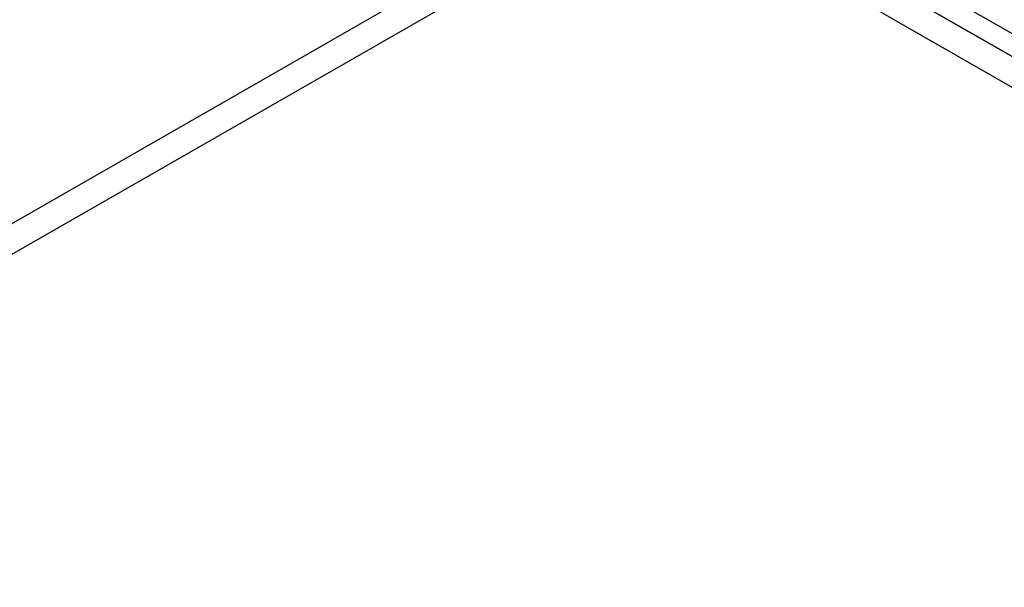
# Model space of a CAD drawing. Header units: millimetres. Extents: x 0 to 4195, y 0 to 2965.
# Tile 30 of 67: x 3555 to 3634, y 1833 to 1878. Entities that reach past the tile are written whole.
import ezdxf

# ---------------------------------------------------------------- set-up
doc = ezdxf.new("R2010")
doc.units = ezdxf.units.MM
doc.header["$LTSCALE"] = 231.275
doc.layers.get('0').update_dxf_attribs({"linetype": 'CONTINUOUS'})
doc.layers.add('ALL_CHAMFER', color=7, linetype='CONTINUOUS')

msp = doc.modelspace()

# ---------------------------------------------------------------- linework, layer by layer
at = {"color": 7, "linetype": 'Continuous'}
for p, q in [((3596.2093, 1898.8545), (3784.1741, 1791.0423)), ((3508.862, 1835.4151), (3606.2306, 1891.2634)), ((3784.1741, 1789.1993), (3606.2306, 1891.2634)), ((3508.862, 1832.9576), (3606.2306, 1888.8059)), ((3784.1741, 1786.7418), (3606.2306, 1888.8059))]:
    msp.add_line(p, q, dxfattribs=at)
at = {"layer": 'ALL_CHAMFER', "color": 7, "linetype": 'Continuous'}
msp.add_line((3596.2093, 1897.0114), (3784.1741, 1789.1993), dxfattribs=at)

doc.saveas('drawing.dxf')
